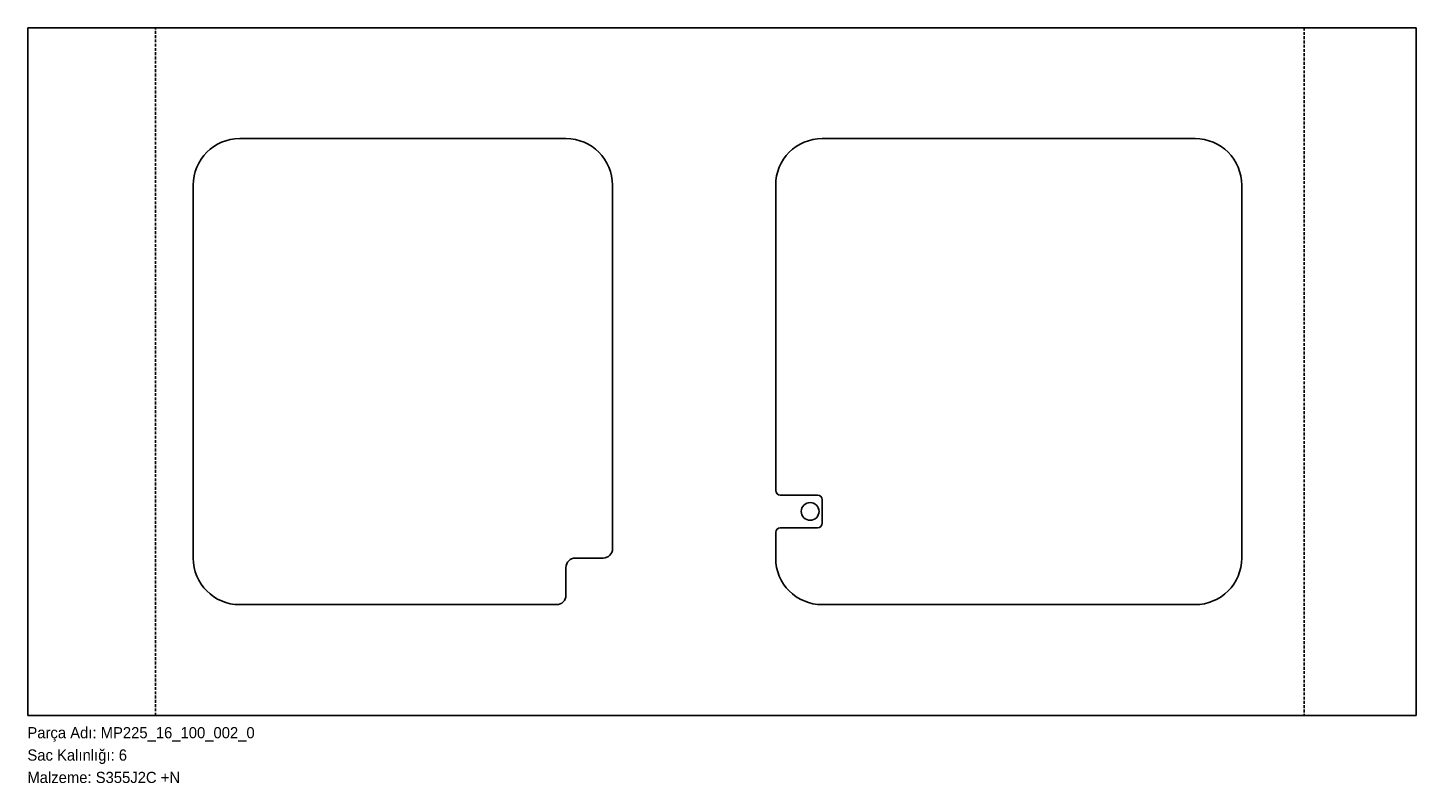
# Model space of a CAD drawing. Header units: millimetres. Extents: x 0 to 1490, y -72 to 738.
import ezdxf

# ---------------------------------------------------------------- set-up
doc = ezdxf.new("R2010")
doc.units = ezdxf.units.MM
for name, pattern in [('SLD-Katı', [0]), ('SLD-Kesik', [4.572, 3.048, -1.524]), ('SLD-Sürekli', [0])]:
    doc.linetypes.add(name, pattern=pattern)
doc.layers.add('METIN', color=96, linetype='SLD-Katı')
doc.styles.add('SLDTEXTSTYLE0', font='ARIAL.TTF', dxfattribs={"width": 0.948, "bigfont": 'bigfont'})
doc.styles.add('SLDTEXTSTYLE1', font='ARIAL.TTF', dxfattribs={"width": 0.948})

msp = doc.modelspace()

# ---------------------------------------------------------------- linework, layer by layer
at = {"color": 7, "linetype": 'SLD-Sürekli', "lineweight": 25}
for p, q in [((0.4, 738.4), (0.4, 0.4)), ((1490, 738.4), (0.4, 738.4)), ((1490, 738.4), (1490, 0.4)), ((227.8, 619.4), (577.8, 619.4)), ((852.8, 619.4), (1252.8, 619.4)), ((177.8, 169.4), (177.8, 569.4)), ((627.8, 569.4), (627.8, 179.4)), ((802.8, 241.9), (802.8, 569.4)), ((1302.8, 569.4), (1302.8, 169.4)), ((847.8, 236.9), (807.8, 236.9)), ((852.8, 206.9), (852.8, 231.9)), ((802.8, 169.4), (802.8, 196.9)), ((807.8, 201.9), (847.8, 201.9)), ((587.8, 169.4), (617.8, 169.4)), ((577.8, 129.4), (577.8, 159.4)), ((567.8, 119.4), (227.8, 119.4)), ((1252.8, 119.4), (852.8, 119.4)), ((1490, 0.4), (0.4, 0.4))]:
    msp.add_line(p, q, dxfattribs=at)
at = {"color": 7, "linetype": 'SLD-Kesik'}
for p, q in [((137.4, 0.4), (137.4, 738.4)), ((1369.7, 738.4), (1369.7, 0.4))]:
    msp.add_line(p, q, dxfattribs=at)
at = {"color": 7, "linetype": 'SLD-Sürekli', "lineweight": 25}
msp.add_circle((839.8, 219.4), 9.5, dxfattribs=at)
for centre, radius, start, end in [((227.8, 569.4), 50, 90, 180), ((577.8, 569.4), 50, 0, 90), ((852.8, 569.4), 50, 90, 180), ((1252.8, 569.4), 50, 0, 90), ((807.8, 241.9), 5, 180, 270), ((847.8, 231.9), 5, 0, 90), ((807.8, 196.9), 5, 90, 180), ((847.8, 206.9), 5, 270, 0), ((617.8, 179.4), 10, 270, 0), ((227.8, 169.4), 50, 180, 270), ((587.8, 159.4), 10, 90, 180), ((852.8, 169.4), 50, 180, 270), ((1252.8, 169.4), 50, 270, 0), ((567.8, 129.4), 10, 270, 0)]:
    msp.add_arc(centre, radius, start, end, dxfattribs=at)

# ---------------------------------------------------------------- texts
at = {"layer": 'METIN', "char_height": 12, "attachment_point": 1}
for s, insert, style in [('Parça Adı: MP225_16_100_002_0', (0, -12), 'SLDTEXTSTYLE0'), ('Sac Kalınlığı: 6', (0, -36), 'SLDTEXTSTYLE0'), ('Malzeme: S355J2C +N', (0, -60), 'SLDTEXTSTYLE1')]:
    msp.add_mtext(s, dxfattribs=dict(at, insert=insert, style=style))

doc.saveas('drawing.dxf')
